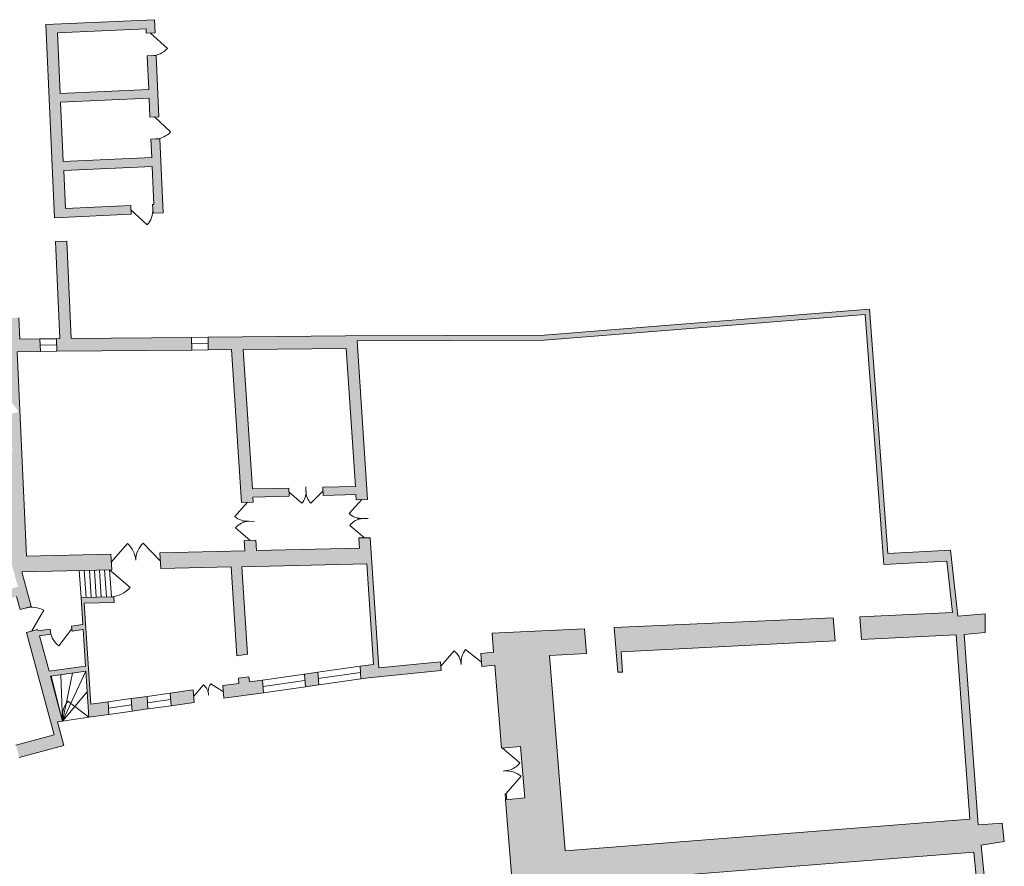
# Model space of a CAD drawing. Header units: centimetres. Extents: x 11703646 to 11712539, y 12092162 to 12100828.
# Tile 4 of 4: x 11708148 to 11712039, y 12097483 to 12100828. Entities that reach past the tile are written whole.
import ezdxf

# ---------------------------------------------------------------- set-up
doc = ezdxf.new("R2010")
doc.units = ezdxf.units.CM
doc.header["$LTSCALE"] = 5
doc.layers.add('Bestaand-2 aanzicht', color=7, linetype='Continuous', lineweight=13, true_color=0x555555)
doc.layers.add('Bestaand-4 massa', color=7, linetype='Continuous', lineweight=9)

msp = doc.modelspace()

# ---------------------------------------------------------------- hatches: boundary and pattern name
at = {"layer": 'Bestaand-4 massa', "linetype": 'Continuous', "lineweight": 0}
for points in [[(11708680.7, 12100827.6), (11708251.1, 12100808.2), (11708285.6, 12100045), (11708588.2, 12100058.7), (11708586.7, 12100093.6), (11708328.9, 12100082), (11708322.2, 12100231.9), (11708671.8, 12100247.6), (11708678.6, 12100097.8), (11708673.6, 12100097.6), (11708675.2, 12100062.6), (11708715.1, 12100064.4), (11708701.9, 12100357.1), (11708666.9, 12100355.5), (11708670.2, 12100282.6), (11708320.6, 12100266.8), (11708310, 12100501.6), (11708659.6, 12100517.4), (11708663, 12100442.4), (11708698, 12100444), (11708687.1, 12100685.8), (11708652.1, 12100684.2), (11708658.1, 12100552.3), (11708308.4, 12100536.6), (11708297.6, 12100775.3), (11708647.3, 12100791.1), (11708648, 12100774.1), (11708683, 12100775.7)], [(11708701.6, 12098721), (11709037.9, 12098728.9), (11709035.2, 12098769.8), (11709081.2, 12098770.9), (11709083.9, 12098729.9), (11709490.8, 12098739.5), (11709488, 12098780.5), (11709533.1, 12098780.5), (11709567.2, 12098266.6), (11709811.3, 12098290.8), (11709814.1, 12098255.9), (11709524.7, 12098227.2), (11709495.6, 12098223.1), (11709493.8, 12098273.3), (11709545.7, 12098280.7), (11709519.4, 12098678.2), (11709025.4, 12098666.6), (11709048.4, 12098320.5), (11709006.6, 12098314.6), (11708983.4, 12098665.6), (11708705.7, 12098659)], [(11708146.6, 12097912.7), (11708322.5, 12097960.7), (11708297.1, 12098053.8), (11708317.7, 12098056.7), (11708269.4, 12098233.8), (11708409.8, 12098253.9), (11708421.9, 12098071.4), (11708500.9, 12098082.5), (11708497.6, 12098132.6), (11708429.6, 12098123), (11708403.2, 12098522.1), (11708521.1, 12098524.9), (11708519.6, 12098547.6), (11708390.5, 12098544.6), (11708397.6, 12098438), (11708352.4, 12098431.5), (11708355.2, 12098411.7), (11708398.9, 12098418), (11708408.5, 12098273.9), (11708264.1, 12098253.2), (11708225.9, 12098393.2), (11708271.1, 12098399.7), (11708268.3, 12098419.5), (11708220.6, 12098412.6), (11708219, 12098418.6), (11708174.6, 12098406.5), (11708284.9, 12098002.3), (11708133.4, 12097961)], [(11710497.4, 12098425.8), (11711362.9, 12098464.2), (11711369.7, 12098373.2), (11710524.2, 12098330.2), (11710530.6, 12098250.4), (11710511.6, 12098249.4)], [(11708951.3, 12098196.7), (11709013.9, 12098205.5), (11709012.5, 12098225.5), (11709054.2, 12098231.4), (11709055.6, 12098211.4), (11709108.1, 12098218.8), (11709111.4, 12098168.8), (11708954.6, 12098146.7)], [(11709329.8, 12098199.7), (11709277.2, 12098192.2), (11709273.9, 12098242.2), (11709326.5, 12098249.7)], [(11708654.8, 12098104.3), (11708592.2, 12098095.5), (11708588.9, 12098145.5), (11708651.5, 12098154.3)], [(11708746.1, 12098117.2), (11708742.8, 12098167.2), (11708834.2, 12098180.1), (11708837.5, 12098130.1)]]:
    msp.add_hatch(color=7, dxfattribs=at).paths.add_polyline_path(points)
at = {"layer": 'Bestaand-4 massa', "linetype": 'Continuous', "lineweight": 0, "transparency": 33554687}
for points in [[(11708293.1, 12099567.4), (11708295.4, 12099517.4), (11708828.2, 12099522.6), (11708827.7, 12099572.6), (11708352.1, 12099567.9), (11708334.7, 12099953.1), (11708289.8, 12099951.1), (11708307.1, 12099567.5)], [(11711791.3, 12096746.2), (11711903.5, 12096359.2), (11711232.3, 12096162.3), (11711227.2, 12096179.4), (11711169.7, 12096162.4), (11711258.9, 12095865.1), (11711306.8, 12095879.1), (11711236.3, 12096113.5), (11711927.2, 12096316.1), (11711933.4, 12096295), (11711964.6, 12096294.2), (11711955.7, 12096324.5), (11711964.4, 12096328.2), (11711825.2, 12096808), (11711810.2, 12096803.6), (11711748.8, 12097001), (11711767.1, 12097007.3), (11711740.9, 12097095.9), (11711991.5, 12097115.5), (11711947.4, 12097565.8), (11712038.6, 12097581.3), (11712030.1, 12097653.5), (11711935.7, 12097646.6), (11711880.1, 12098399.2), (11711962.5, 12098406.9), (11711962.5, 12098480.9), (11711854.4, 12098470.8), (11711826, 12098731.6), (11711578.2, 12098718.1), (11711506.4, 12099684.1), (11710220.2, 12099581.1), (11709435.2, 12099578.5), (11708892.7, 12099573.2), (11708893.2, 12099523.2), (11708985.2, 12099524.1), (11709025.2, 12098920.6), (11709071.2, 12098921.7), (11709069.8, 12098941.7), (11709213.6, 12098945.1), (11709211.4, 12098977.1), (11709067.7, 12098973.8), (11709031.3, 12099524.5), (11709438.5, 12099528.5), (11709474.6, 12098983.3), (11709345.5, 12098980.3), (11709347.7, 12098948.2), (11709476.7, 12098951.3), (11709478.1, 12098931.3), (11709523.1, 12098932.3), (11709481.6, 12099558.6), (11710221.8, 12099561.1), (11711488.8, 12099662.6), (11711562.2, 12098675.3), (11711811.8, 12098689), (11711833.9, 12098485.2), (11711467.9, 12098468.9), (11711474.6, 12098378.5), (11711848.2, 12098397.6), (11711902, 12097668.5), (11710303.6, 12097543.6), (11710241.4, 12098315.8), (11710388.3, 12098323.2), (11710380.5, 12098420.6), (11710014.8, 12098404.4), (11710020.9, 12098328.7), (11709970.2, 12098323.7), (11709974.3, 12098271.8), (11710025.1, 12098276.9), (11710051.6, 12097948.9), (11710127.1, 12097956.4), (11710143.5, 12097753), (11710068.1, 12097745.5), (11710103.8, 12097303.8), (11710133.3, 12097306.2), (11710125.9, 12097398), (11711918, 12097538.1), (11711956.5, 12097144.9), (11710908.9, 12097063), (11710158.7, 12096989.6), (11710154, 12097049), (11710124.1, 12097046.6), (11710136.3, 12096894), (11710217, 12096901.9), (11710212.1, 12096962.7), (11710912, 12097031.1), (11710944.1, 12096923), (11711001.6, 12096940.1), (11710973.1, 12097035.9), (11711691, 12097092), (11711777.4, 12096793.8), (11711104.2, 12096594.1), (11711065.8, 12096723.4), (11711008.3, 12096706.3), (11711077.3, 12096473.9), (11711134.8, 12096491), (11711118.3, 12096546.6)], [(11708174.7, 12098708.6), (11708138.3, 12099515.9), (11708230.3, 12099516.8), (11708228.1, 12099566.7), (11708149, 12099566), (11708145.2, 12099649.9), (11708082.2, 12099649.3), (11708096, 12099343.3), (11708144.8, 12099278.4), (11708084.3, 12099261.9), (11708121.4, 12099125.9), (11707988.3, 12099089.6), (11708082.5, 12098744.2), (11707459.3, 12098574.2), (11707466.4, 12098548.1), (11707516.5, 12098561.8), (11707523.1, 12098537.7), (11707542.8, 12098543), (11707536.2, 12098567.2), (11707786, 12098635.3), (11707792.6, 12098611.2), (11707807.1, 12098615.2), (11707800.5, 12098639.3), (11707975.1, 12098686.9), (11707985.7, 12098648.3), (11708000.1, 12098652.3), (11707989.6, 12098690.9), (11708104.4, 12098722.2), (11708141.3, 12098587.1), (11708026.5, 12098555.8), (11708025.1, 12098560.6), (11708010.7, 12098556.7), (11708012, 12098551.9), (11707837.4, 12098504.2), (11707830.8, 12098528.3), (11707816.3, 12098524.4), (11707822.9, 12098500.3), (11707573, 12098432.1), (11707566.4, 12098456.2), (11707546.8, 12098450.9), (11707553.4, 12098426.7), (11707522.5, 12098418.3), (11707532, 12098383.6), (11707562.9, 12098392), (11707618.9, 12098186.5), (11707638.6, 12098191.9), (11707582.5, 12098397.4), (11708135.9, 12098548.3), (11708149.9, 12098497.2), (11708194.2, 12098509.3), (11708156.9, 12098646.1), (11708512.5, 12098654.5), (11708508.4, 12098716.4)]]:
    msp.add_hatch(color=7, dxfattribs=at).paths.add_polyline_path(points)

# ---------------------------------------------------------------- linework, layer by layer
at = {"layer": 'Bestaand-2 aanzicht'}
for p, q in [((11708228.1, 12099566.7), (11708293.1, 12099567.4)), ((11708827.7, 12099572.6), (11708892.7, 12099573.2)), ((11708828, 12099547.6), (11708893, 12099548.2)), ((11708229.2, 12099541.7), (11708294.2, 12099542.4)), ((11708230.3, 12099516.8), (11708295.4, 12099517.4)), ((11708828.2, 12099522.6), (11708893.2, 12099523.2))]:
    msp.add_line(p, q, dxfattribs=at)
at = {"layer": 'Bestaand-4 massa'}
for p, q in [((11708156.9, 12098646.1), (11708194.2, 12098509.3)), ((11708135.9, 12098548.3), (11708149.9, 12098497.2)), ((11708149.9, 12098497.2), (11708194.2, 12098509.3)), ((11711369.7, 12098373.2), (11711362.9, 12098464.2)), ((11709006.6, 12098314.6), (11709048.4, 12098320.5)), ((11709971.5, 12098306.7), (11709974.3, 12098271.8)), ((11709326.5, 12098249.7), (11709493.8, 12098273.3)), ((11709974.3, 12098271.8), (11710025.1, 12098276.9)), ((11710025.1, 12098276.9), (11710051.6, 12097948.9)), ((11708317.7, 12098056.7), (11708273.2, 12098234.3)), ((11709108.1, 12098218.8), (11709273.9, 12098242.2)), ((11709328.1, 12098224.7), (11709494.7, 12098248.2)), ((11709329.8, 12098199.7), (11709495.6, 12098223.1)), ((11709109.7, 12098193.8), (11709275.5, 12098217.2)), ((11709111.4, 12098168.8), (11709277.2, 12098192.2)), ((11708497.6, 12098132.6), (11708588.9, 12098145.5)), ((11708651.5, 12098154.3), (11708742.8, 12098167.2)), ((11708499.2, 12098107.6), (11708590.6, 12098120.5)), ((11708653.1, 12098129.3), (11708744.5, 12098142.2)), ((11708654.8, 12098104.3), (11708746.1, 12098117.2)), ((11708317.7, 12098056.7), (11708421.9, 12098071.4)), ((11708500.9, 12098082.5), (11708592.2, 12098095.5)), ((11708297.1, 12098053.8), (11708317.7, 12098056.7)), ((11710056.5, 12097949.3), (11710056.5, 12097949.4)), ((11710063.7, 12097859.6), (11710058.7, 12097859.2)), ((11710066.2, 12097769.5), (11710070.9, 12097769.9)), ((11710067.8, 12097745.5), (11710066.2, 12097769.5)), ((11710070.9, 12097769.9), (11710072.8, 12097746)), ((11710072.6, 12097746), (11710070.9, 12097769.9)), ((11710067.8, 12097745.5), (11710068.1, 12097745.5))]:
    msp.add_line(p, q, dxfattribs=at)
at = {"layer": 'Bestaand-4 massa', "linetype": 'Continuous', "lineweight": 9, "flags": 128}
for points in [[(11708680.7, 12100827.6), (11708251.1, 12100808.2), (11708285.6, 12100045), (11708588.2, 12100058.7), (11708586.7, 12100093.6), (11708328.9, 12100082), (11708322.2, 12100231.9), (11708671.8, 12100247.6), (11708678.6, 12100097.8), (11708673.6, 12100097.6), (11708675.2, 12100062.6), (11708715.1, 12100064.4), (11708701.9, 12100357.1), (11708666.9, 12100355.5), (11708670.2, 12100282.6), (11708320.6, 12100266.8), (11708310, 12100501.6), (11708659.6, 12100517.4), (11708663, 12100442.4), (11708698, 12100444), (11708687.1, 12100685.8), (11708652.1, 12100684.2), (11708658.1, 12100552.3), (11708308.4, 12100536.6), (11708297.6, 12100775.3), (11708647.3, 12100791.1), (11708648, 12100774.1), (11708683, 12100775.7)], [(11708293.1, 12099567.4), (11708295.4, 12099517.4), (11708828.2, 12099522.6), (11708827.7, 12099572.6), (11708352.1, 12099567.9), (11708334.7, 12099953.1), (11708289.8, 12099951.1), (11708307.1, 12099567.5)], [(11708701.6, 12098721), (11709037.9, 12098728.9), (11709035.2, 12098769.8), (11709081.2, 12098770.9), (11709083.9, 12098729.9), (11709490.8, 12098739.5), (11709488, 12098780.5), (11709533.1, 12098780.5), (11709567.2, 12098266.6), (11709811.3, 12098290.8), (11709814.1, 12098255.9), (11709524.7, 12098227.2), (11709495.6, 12098223.1), (11709493.8, 12098273.3), (11709545.7, 12098280.7), (11709519.4, 12098678.2), (11709025.4, 12098666.6), (11709048.4, 12098320.5), (11709006.6, 12098314.6), (11708983.4, 12098665.6), (11708705.7, 12098659)], [(11710497.4, 12098425.8), (11711362.9, 12098464.2), (11711369.7, 12098373.2), (11710524.2, 12098330.2), (11710530.6, 12098250.4), (11710511.6, 12098249.4)], [(11708951.3, 12098196.7), (11709013.9, 12098205.5), (11709012.5, 12098225.5), (11709054.2, 12098231.4), (11709055.6, 12098211.4), (11709108.1, 12098218.8), (11709111.4, 12098168.8), (11708954.6, 12098146.7)], [(11709329.8, 12098199.7), (11709277.2, 12098192.2), (11709273.9, 12098242.2), (11709326.5, 12098249.7)], [(11708654.8, 12098104.3), (11708592.2, 12098095.5), (11708588.9, 12098145.5), (11708651.5, 12098154.3)], [(11708746.1, 12098117.2), (11708742.8, 12098167.2), (11708834.2, 12098180.1), (11708837.5, 12098130.1)]]:
    msp.add_lwpolyline(points, close=True, dxfattribs=at)
at = {"layer": 'Bestaand-4 massa', "flags": 128}
for points in [[(11708665.5, 12100774.9), (11708732, 12100714.2, -0.198912), (11708669.6, 12100685)], [(11708680.5, 12100443.2), (11708744.7, 12100384.6, -0.198912), (11708684.4, 12100356.3)], [(11708587.5, 12100076.2), (11708651.7, 12100017.5, 0.198912), (11708674.4, 12100080.1)], [(11709212.5, 12098961.1), (11709263, 12098916.9, 0.198912), (11709279.4, 12098965.5)], [(11709346.6, 12098964.3), (11709298.2, 12098917.7, -0.198912), (11709279.4, 12098965.5)], [(11709048.2, 12098921.2), (11708998.7, 12098864.7, 0.198912), (11709053.1, 12098846.2)], [(11709500.6, 12098931.8), (11709449.9, 12098876.4, 0.198912), (11709503.9, 12098856.8)], [(11709058.2, 12098770.4), (11709001, 12098820.4, -0.198912), (11709053.1, 12098846.2)], [(11709510.6, 12098781), (11709452.3, 12098829.9, -0.198912), (11709503.9, 12098856.8)], [(11708510.5, 12098685.4), (11708574.1, 12098758, -0.198912), (11708606.8, 12098691.8)], [(11708703.6, 12098690), (11708636.4, 12098759.8, 0.198912), (11708606.8, 12098691.8)], [(11708503.5, 12098654.3), (11708584.1, 12098583.7, -0.198912), (11708510.6, 12098547.4)], [(11708196.8, 12098412.6), (11708243.4, 12098494.2, 0.198912), (11708172, 12098503.3)], [(11708353.8, 12098421.6), (11708302.8, 12098353.6, -0.198912), (11708269.7, 12098409.6)], [(11709972.9, 12098289.3), (11709909.7, 12098339.2, 0.198912), (11709892.9, 12098279.8)], [(11709812.7, 12098273.4), (11709864.9, 12098334.7, -0.198912), (11709892.9, 12098279.8)], [(11708835.8, 12098155.1), (11708874.7, 12098199.5, -0.198912), (11708894.7, 12098159)], [(11708953, 12098171.7), (11708902.8, 12098203.9, 0.198912), (11708894.7, 12098159)], [(11708421.9, 12098071.4), (11708337.8, 12098134.6, 0.198912), (11708317.7, 12098056.7)], [(11710056.5, 12097949.3), (11710125, 12097891, -0.198912), (11710063.7, 12097859.6)], [(11710070.9, 12097769.9), (11710129.2, 12097838.4, 0.198912), (11710063.7, 12097859.6)]]:
    msp.add_lwpolyline(points, format="xyb", dxfattribs=at)
at = {"layer": 'Bestaand-4 massa', "linetype": 'Continuous', "lineweight": 9, "flags": 128}
for points in [[(11711991.5, 12097115.5), (11711947.4, 12097565.8), (11712038.6, 12097581.3), (11712030.1, 12097653.5), (11711935.7, 12097646.6), (11711880.1, 12098399.2), (11711962.5, 12098406.9), (11711962.5, 12098480.9), (11711854.4, 12098470.8), (11711826, 12098731.6), (11711578.2, 12098718.1), (11711506.4, 12099684.1), (11710220.2, 12099581.1), (11709435.2, 12099578.5), (11708892.7, 12099573.2), (11708893.2, 12099523.2), (11708985.2, 12099524.1), (11709025.2, 12098920.6), (11709071.2, 12098921.7), (11709069.8, 12098941.7), (11709213.6, 12098945.1), (11709211.4, 12098977.1), (11709067.7, 12098973.8), (11709031.3, 12099524.5), (11709438.5, 12099528.5), (11709474.6, 12098983.3), (11709345.5, 12098980.3), (11709347.7, 12098948.2), (11709476.7, 12098951.3), (11709478.1, 12098931.3), (11709523.1, 12098932.3), (11709481.6, 12099558.6), (11710221.8, 12099561.1), (11711488.8, 12099662.6), (11711562.2, 12098675.3), (11711811.8, 12098689), (11711833.9, 12098485.2), (11711467.9, 12098468.9), (11711474.6, 12098378.5), (11711848.2, 12098397.6), (11711902, 12097668.5), (11710303.6, 12097543.6), (11710241.4, 12098315.8), (11710388.3, 12098323.2), (11710380.5, 12098420.6), (11710014.8, 12098404.4), (11710020.9, 12098328.7), (11709970.2, 12098323.7), (11709974.3, 12098271.8), (11710025.1, 12098276.9), (11710051.6, 12097948.9), (11710127.1, 12097956.4), (11710143.5, 12097753), (11710068.1, 12097745.5), (11710103.8, 12097303.8)], [(11708135.9, 12098548.3), (11708149.9, 12098497.2), (11708194.2, 12098509.3), (11708156.9, 12098646.1), (11708512.5, 12098654.5), (11708508.4, 12098716.4), (11708174.7, 12098708.6), (11708138.3, 12099515.9), (11708230.3, 12099516.8), (11708228.1, 12099566.7), (11708149, 12099566), (11708145.2, 12099649.9)], [(11708146.6, 12097912.7), (11708322.5, 12097960.7), (11708297.1, 12098053.8), (11708317.7, 12098056.7), (11708269.4, 12098233.8), (11708409.8, 12098253.9), (11708421.9, 12098071.4), (11708500.9, 12098082.5), (11708497.6, 12098132.6), (11708429.6, 12098123), (11708403.2, 12098522.1), (11708521.1, 12098524.9), (11708519.6, 12098547.6), (11708390.5, 12098544.6), (11708397.6, 12098438), (11708352.4, 12098431.5), (11708355.2, 12098411.7), (11708398.9, 12098418), (11708408.5, 12098273.9), (11708264.1, 12098253.2), (11708225.9, 12098393.2), (11708271.1, 12098399.7), (11708268.3, 12098419.5), (11708220.6, 12098412.6), (11708219, 12098418.6), (11708174.6, 12098406.5), (11708284.9, 12098002.3), (11708133.4, 12097961)], [(11710125.9, 12097398), (11711918, 12097538.1), (11711956.5, 12097144.9)]]:
    msp.add_lwpolyline(points, dxfattribs=at)
at = {"layer": 'Bestaand-4 massa', "transparency": 33554687}
for points in [[(11708251.1, 12100808.2, -17050), (11708680.7, 12100827.6, -17050)], [(11708683, 12100775.7, -17050), (11708680.7, 12100827.6, -17050)], [(11708285.6, 12100045, -17050), (11708251.1, 12100808.2, -17050)], [(11708297.6, 12100775.3, -17050), (11708647.3, 12100791.1, -17050)], [(11708648, 12100774.1, -17050), (11708647.3, 12100791.1, -17050)], [(11708308.4, 12100536.6, -17050), (11708297.6, 12100775.3, -17050)], [(11708648, 12100774.1, -17050), (11708683, 12100775.7, -17050)], [(11708652.1, 12100684.2, -17050), (11708687.1, 12100685.8, -17050)], [(11708658.1, 12100552.3, -17050), (11708652.1, 12100684.2, -17050)], [(11708698, 12100444, -17050), (11708687.1, 12100685.8, -17050)], [(11708308.4, 12100536.6, -17050), (11708658.1, 12100552.3, -17050)], [(11708310, 12100501.6, -17050), (11708659.6, 12100517.4, -17050)], [(11708663, 12100442.4, -17050), (11708659.6, 12100517.4, -17050)], [(11708320.6, 12100266.8, -17050), (11708310, 12100501.6, -17050)], [(11708663, 12100442.4, -17050), (11708698, 12100444, -17050)], [(11708666.9, 12100355.5, -17050), (11708701.9, 12100357.1, -17050)], [(11708670.2, 12100282.6, -17050), (11708666.9, 12100355.5, -17050)], [(11708715.1, 12100064.4, -17050), (11708701.9, 12100357.1, -17050)], [(11708320.6, 12100266.8, -17050), (11708670.2, 12100282.6, -17050)], [(11708322.2, 12100231.9, -17050), (11708671.8, 12100247.6, -17050)], [(11708678.6, 12100097.8, -17050), (11708671.8, 12100247.6, -17050)], [(11708328.9, 12100082, -17050), (11708322.2, 12100231.9, -17050)], [(11708328.9, 12100082, -17050), (11708586.7, 12100093.6, -17050)], [(11708588.2, 12100058.7, -17050), (11708586.7, 12100093.6, -17050)], [(11708673.6, 12100097.6, -17050), (11708678.6, 12100097.8, -17050)], [(11708675.2, 12100062.6, -17050), (11708673.6, 12100097.6, -17050)], [(11708285.6, 12100045, -17050), (11708588.2, 12100058.7, -17050)], [(11708675.2, 12100062.6, -17050), (11708715.1, 12100064.4, -17050)], [(11708289.8, 12099951.1, -17050), (11708334.7, 12099953.1, -17050)], [(11709211.4, 12098977.1, 4362.4), (11709213.6, 12098945.1, 4602)], [(11709278.4, 12098981.6, 4362.4), (11709280.5, 12098949.5, 4602)], [(11709345.5, 12098980.3, 4405), (11709347.7, 12098948.2, 4644.6)], [(11709025.2, 12098920.6, 10214.1), (11709071.2, 12098921.7, 10203)], [(11709069.8, 12098941.7, 4556.4), (11709071.2, 12098921.7, 4705.6)], [(11709476.7, 12098951.3, 4685.6), (11709478.1, 12098931.3, 4834.8)], [(11709478.1, 12098931.3, 10104.9), (11709523.1, 12098932.3, 10094)], [(11709030.1, 12098845.7, 10213.3), (11709076.1, 12098846.7, 10202.2)], [(11709483, 12098856.3, 10104.1), (11709524.8, 12098857.3, 10094)], [(11709035.2, 12098769.8, 10212.5), (11709081.2, 12098770.9, 10201.4)], [(11709035.2, 12098769.8, 5817.6), (11709037.9, 12098728.9, 6123.5)], [(11709081.2, 12098770.9, 5832.2), (11709083.9, 12098729.9, 6138.1)], [(11709488, 12098780.5, 10103.3), (11709533.1, 12098781.5, 10092.5)], [(11709488, 12098780.5, 5961.3), (11709490.8, 12098739.5, 6267.2)], [(11709083.9, 12098729.9, 10201), (11709490.8, 12098739.5, 10102.9)], [(11708156.9, 12098646.1, 10424.9), (11708512.5, 12098654.5, 10339.1)], [(11708383.5, 12098651.4, 9570.9), (11708390.5, 12098544.6, 10369.2)], [(11708403.5, 12098651.9, 9577.2), (11708410.5, 12098545.1, 10375.5)], [(11708423.5, 12098652.4, 9583.6), (11708430.6, 12098545.5, 10381.9)], [(11708443.5, 12098652.9, 9589.9), (11708450.6, 12098546, 10388.2)], [(11708463.5, 12098653.3, 9596.3), (11708470.6, 12098546.5, 10394.6)], [(11708483.5, 12098653.8, 9602.6), (11708490.6, 12098546.9, 10400.9)], [(11708503.5, 12098654.3, 9609), (11708510.6, 12098547.4, 10407.3)], [(11708390.5, 12098544.6, 10369.2), (11708519.6, 12098547.6, 10338)], [(11708317.7, 12098056.7, 0), (11708311.4, 12098239.8, 10604.4)], [(11708317.7, 12098056.7, 0), (11708409.8, 12098253.9, 10877.2)], [(11708317.7, 12098056.7, 0), (11708357.4, 12098246.4, 10732)], [(11708317.7, 12098056.7, 0), (11708415.2, 12098172.5, 12899.2)]]:
    msp.add_polyline3d(points, dxfattribs=at)

doc.saveas('drawing.dxf')
